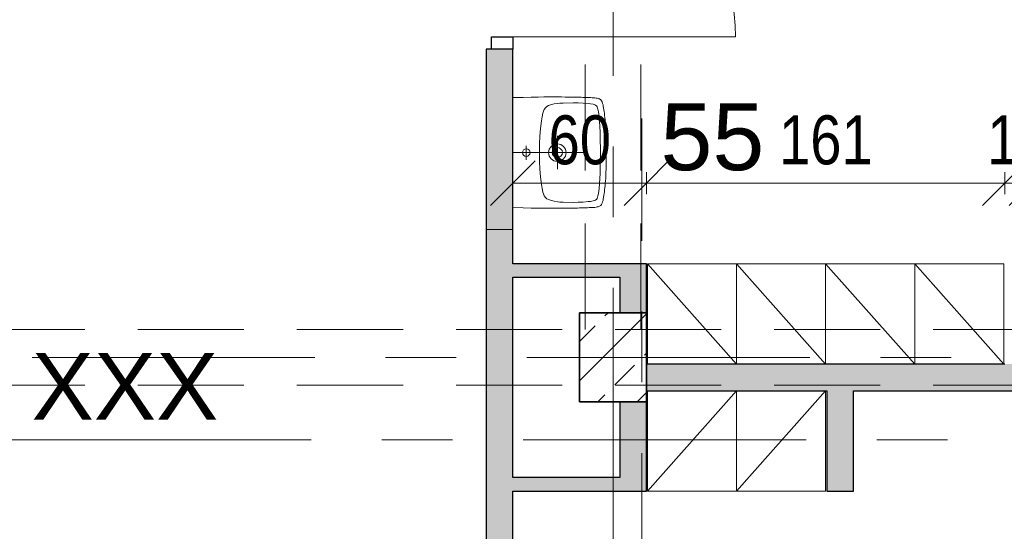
# Model space of a CAD drawing. Header units: centimetres. Extents: x -1743 to 21705, y -8842 to 3590.
# Tile 13 of 44: x 321 to 763, y 330 to 560. Entities that reach past the tile are written whole.
import ezdxf

# ---------------------------------------------------------------- set-up
doc = ezdxf.new("R2010")
doc.units = ezdxf.units.CM
doc.linetypes.add('Oś', pattern=[222.25, 127, -31.75, 31.75, -31.75])
doc.linetypes.add('Ukryte', pattern=[71.438, 47.625, -23.813])
for name, color, linetype, lineweight in [('A-ANNO-DIMS', 211, 'Continuous', 13), ('A-ANNO-DIMS-100', 211, 'Continuous', 13), ('A-DETL-GENF', 92, 'Continuous', 9), ('A-DETL-HDLN', 90, 'Ukryte', 9), ('A-DETL-MEDM', 33, 'Continuous', 25), ('A-DOOR', 31, 'Continuous', 13), ('A-WALL', 113, 'Continuous', 13), ('P-SANR-FIXT', 6, 'Continuous', 9), ('Q-SPCQ', 91, 'Continuous', 9), ('S-COLS', 52, 'Continuous', 9), ('S-GRID', 1, 'Continuous', 13), ('S-GRID-IDEN', 1, 'Continuous', 13)]:
    doc.layers.add(name, color=color, linetype=linetype, lineweight=lineweight)
doc.styles.add('Arial Narrow_2', font='ARIALN.TTF', dxfattribs={"height": 22})
doc.styles.add('Arial_1', font='arial.ttf', dxfattribs={"height": 30})
doc.dimstyles.new('Diagonal_1_100__0_1__1', dxfattribs={"dimscale": 30.48, "dimtxt": 22.515481, "dimasz": 0.656168, "dimexe": 0.164042, "dimexo": 0.0625, "dimgap": 0.065617, "dimtad": 1, "dimdec": 1, "dimrnd": 0.1, "dimdsep": 46, "dimtxsty": 'Arial Narrow_2', "dimblk1": 'OBLIQUE', "dimblk2": 'OBLIQUE', "dimsah": 1, "dimcen": 0.09, "dimazin": 0, "dimtfac": 1, "dimtdec": 4, "dimtix": 1, "dimtmove": 0, "dimatfit": 3, "dimfxl": 0.164042, "dimfxlon": 1, "dimtvp": 1, "dimtolj": 1, "dimtzin": 0, "dimarcsym": 2})

# ---------------------------------------------------------------- blocks, each defined once
blk = doc.blocks.new('Pawilon F_rvt-1-6_piętro IV __13_80 m_ - stan istniejący')
at = {"layer": 'S-GRID', "linetype": 'Oś'}
for p, q in [((600.38, -206.1), (600.38, 515.63)), ((102.59, 371.33), (1638.19, 371.33))]:
    blk.add_line(p, q, dxfattribs=at)
at = {"layer": 'S-GRID-IDEN', "insert": (632.03, 507.21), "char_height": 30, "width": 48.3, "attachment_point": 5, "line_spacing_factor": 0.936439, "style": 'Arial_1'}
blk.add_mtext('\\pxqc,t4.23333,8.46667,12.7,16.93333,21.16667,25.4,29.63333,33.86667,38.1,42.33333,46.56667,50.8,55.03333,59.26667,63.5,67.73333,71.96667,76.2,80.43333,84.66667,88.9,93.13333,97.36667,101.6,105.83333,110.06667,114.3,118.53333,122.76667,127,131.23333,135.46667;{55}', dxfattribs=at)
blk = doc.blocks.new('Pawilon E_rvt-1-6_piętro IV __13_80 m_ - stan istniejący')
at = {"layer": 'S-GRID', "linetype": 'Oś'}
blk.add_line((368.01, 371.33), (-1702.93, 371.33), dxfattribs=at)
at = {"layer": 'S-GRID-IDEN', "insert": (368.19, 395.39), "char_height": 30, "width": 82, "attachment_point": 5, "line_spacing_factor": 0.936439, "style": 'Arial_1'}
blk.add_mtext('\\pxqc,t4.23333,8.46667,12.7,16.93333,21.16667,25.4,29.63333,33.86667,38.1,42.33333,46.56667,50.8,55.03333,59.26667,63.5,67.73333,71.96667,76.2,80.43333,84.66667,88.9,93.13333,97.36667,101.6,105.83333,110.06667,114.3,118.53333,122.76667,127,131.23333,135.46667;{XXX}', dxfattribs=at)
blk = doc.blocks.new('DRZWI 1S - automatyczna etykieta - Drzwi 100-2252159-6_piętro IV __13_80 m_ - stan istniejący')
at = {"layer": 'A-DETL-GENF'}
for p, q in [((-55.5, 6), (-55.5, -3.5)), ((-50, 6), (-55.5, 6)), ((-50, -3.5), (-50, 6)), ((55.5, 6), (50, 6)), ((50, 6), (50, -3.5)), ((55.5, -3.5), (55.5, 6)), ((-55.5, -3.5), (-50, -3.5)), ((50, -3.5), (55.5, -3.5))]:
    blk.add_line(p, q, dxfattribs=at)
at = {"layer": 'A-DETL-MEDM'}
for p, q in [((-50, 6), (-55.5, 6)), ((-55.5, 6), (-55.5, -3.5)), ((-50, -3.5), (-50, 6)), ((50, -3.5), (50, 6)), ((50, 6), (55.5, 6)), ((55.5, 6), (55.5, -3.5)), ((-55.5, -3.5), (-50, -3.5)), ((55.5, -3.5), (50, -3.5))]:
    blk.add_line(p, q, dxfattribs=at)
at = {"layer": 'A-DOOR'}
blk.add_line((50, 6), (50, 106), dxfattribs=at)
blk.add_arc((50, 6), 100, 90, 180, dxfattribs=at)
blk = doc.blocks.new('M_Concrete-rengular-Column - 300 x 400mm-V25-6_piętro IV __13_80 m_ - stan istniejący')
at = {"layer": 'S-COLS'}
h = blk.add_hatch(dxfattribs=at)
h.set_pattern_fill('FP_30', color=256, style=0, pattern_type=2)
h.set_pattern_definition([(45, (-587.377, -408.326), (-17.6777, 17.6777), []), (45, (-569.7, -408.326), (-17.6777, 17.6777), [12.5, -6.25])])
h.paths.add_polyline_path([(15, -20), (15, 20), (-15, 20), (-15, -20)], flags=0)
at = {"layer": 'S-COLS', "lineweight": 35}
for p, q in [((15, 20), (-15, 20)), ((-15, 20), (-15, -20)), ((15, -20), (15, 20)), ((-15, -20), (15, -20))]:
    blk.add_line(p, q, dxfattribs=at)
blk = doc.blocks.new('Szafa1 - 45 cm-1791407-6_piętro IV __13_80 m_ - stan istniejący')
at = {"layer": 'Q-SPCQ'}
for p, q in [((-7.5, 51), (32.5, 6)), ((-7.5, 6), (-7.5, 51)), ((-7.5, 51), (32.5, 51)), ((32.5, 51), (32.5, 6))]:
    blk.add_line(p, q, dxfattribs=at)
blk = doc.blocks.new('Szafa1 - 45 cm-1791408-6_piętro IV __13_80 m_ - stan istniejący')
at = {"layer": 'Q-SPCQ'}
for p, q in [((-7.5, -51), (32.5, -6)), ((-7.5, -6), (-7.5, -51)), ((32.5, -51), (32.5, -6)), ((-7.5, -51), (32.5, -51))]:
    blk.add_line(p, q, dxfattribs=at)
blk = doc.blocks.new('Umywalka koło Nova Pro - Pro 50-1205816-6_piętro IV __13_80 m_ - stan istniejący')
at = {"layer": 'P-SANR-FIXT'}
for p, q in [((-11.92, 43.87), (-11.82, 44.38)), ((-11.82, 44.38), (-11.71, 44.67)), ((-11.6, 44.96), (-11.79, 44.38)), ((-11.71, 44.67), (-11.6, 44.96)), ((-11.6, 44.96), (-11.26, 45.47)), ((-11.26, 45.47), (-11.6, 44.96)), ((-11.26, 45.47), (-10.8, 45.84)), ((-10.8, 45.84), (-11.26, 45.47)), ((-10.8, 45.84), (-10.24, 46.11)), ((-10.24, 46.11), (-10.8, 45.84)), ((-10.24, 46.11), (-9.61, 46.32)), ((-9.61, 46.32), (-10.24, 46.11)), ((-9.61, 46.32), (-8.94, 46.51)), ((-8.94, 46.51), (-9.61, 46.32)), ((-8.94, 46.51), (-8.25, 46.64)), ((-8.25, 46.64), (-8.94, 46.51)), ((-8.25, 46.64), (-7.5, 46.8)), ((-7.5, 46.8), (-8.25, 46.64)), ((-7.5, 46.8), (-6.73, 46.91)), ((-6.73, 46.91), (-7.5, 46.8)), ((-6.97, 44.22), (-5.88, 44.43)), ((-6.73, 46.91), (-5.93, 47.04)), ((-5.93, 47.04), (-6.73, 46.91)), ((-5.93, 47.04), (-5.1, 47.15)), ((-5.1, 47.15), (-5.93, 47.04)), ((-5.88, 44.43), (-3.64, 44.75)), ((-5.1, 47.15), (-4.2, 47.25)), ((-4.2, 47.25), (-5.1, 47.15)), ((-4.2, 47.25), (-3.27, 47.36)), ((-3.27, 47.36), (-4.2, 47.25)), ((-3.64, 44.75), (-1.4, 44.94)), ((-3.27, 47.36), (-2.28, 47.44)), ((-2.28, 47.44), (-3.27, 47.36)), ((-2.28, 47.44), (-1.24, 47.52)), ((-1.24, 47.52), (-2.28, 47.44)), ((-1.4, 44.94), (3.1, 45.18)), ((-1.24, 47.52), (-0.15, 47.63)), ((-0.15, 47.63), (-1.24, 47.52)), ((-0.15, 47.63), (1.05, 47.71)), ((1.05, 47.71), (-0.15, 47.63)), ((1.05, 47.71), (2.3, 47.76)), ((2.3, 47.76), (1.05, 47.71)), ((2.3, 47.76), (3.66, 47.84)), ((3.66, 47.84), (2.3, 47.76)), ((3.1, 45.18), (7.6, 45.31)), ((3.66, 47.84), (5.12, 47.89)), ((5.12, 47.89), (3.66, 47.84)), ((5.12, 47.89), (6.72, 47.95)), ((6.72, 47.95), (5.12, 47.89)), ((6.72, 47.95), (8.45, 47.97)), ((8.45, 47.97), (6.72, 47.95)), ((7.6, 45.31), (9.86, 45.39)), ((8.45, 47.97), (10.4, 48)), ((10.4, 48), (8.45, 47.97)), ((9.86, 45.39), (11.04, 45.42)), ((10.4, 48), (14.63, 48)), ((14.63, 48), (10.4, 48)), ((11.04, 45.42), (11.7, 45.42)), ((11.7, 45.42), (12.5, 45.44)), ((12.5, 45.44), (13.3, 45.42)), ((13.3, 45.42), (13.99, 45.42)), ((13.99, 45.42), (15.14, 45.39)), ((14.63, 48), (16.55, 47.97)), ((16.55, 47.97), (14.63, 48)), ((15.14, 45.39), (17.4, 45.31)), ((16.55, 47.97), (18.31, 47.95)), ((18.31, 47.95), (16.55, 47.97)), ((17.4, 45.31), (21.9, 45.18)), ((18.31, 47.95), (19.88, 47.89)), ((19.88, 47.89), (18.31, 47.95)), ((19.88, 47.89), (21.34, 47.84)), ((21.34, 47.84), (19.88, 47.89)), ((21.34, 47.84), (22.7, 47.76)), ((22.7, 47.76), (21.34, 47.84)), ((21.9, 45.18), (26.4, 44.94)), ((22.7, 47.76), (23.98, 47.71)), ((23.98, 47.71), (22.7, 47.76)), ((23.98, 47.71), (25.15, 47.63)), ((25.15, 47.63), (23.98, 47.71)), ((25.15, 47.63), (26.24, 47.52)), ((26.24, 47.52), (25.15, 47.63)), ((26.24, 47.52), (27.31, 47.44)), ((27.31, 47.44), (26.24, 47.52)), ((26.4, 44.94), (28.64, 44.75)), ((27.31, 47.44), (28.29, 47.36)), ((28.29, 47.36), (27.31, 47.44)), ((28.29, 47.36), (29.23, 47.25)), ((29.23, 47.25), (28.29, 47.36)), ((28.64, 44.75), (30.88, 44.43)), ((29.23, 47.25), (30.1, 47.15)), ((30.1, 47.15), (29.23, 47.25)), ((30.1, 47.15), (30.93, 47.04)), ((30.93, 47.04), (30.1, 47.15)), ((30.88, 44.43), (31.97, 44.22)), ((30.93, 47.04), (31.76, 46.91)), ((31.76, 46.91), (30.93, 47.04)), ((31.76, 46.91), (32.5, 46.8)), ((32.5, 46.8), (31.76, 46.91)), ((32.5, 46.8), (33.25, 46.64)), ((33.25, 46.64), (32.5, 46.8)), ((33.25, 46.64), (33.97, 46.51)), ((33.97, 46.51), (33.25, 46.64)), ((33.97, 46.51), (34.63, 46.32)), ((34.63, 46.32), (33.97, 46.51)), ((34.63, 46.32), (35.24, 46.11)), ((35.24, 46.11), (34.63, 46.32)), ((35.24, 46.11), (35.8, 45.84)), ((35.8, 45.84), (35.24, 46.11)), ((35.8, 45.84), (36.28, 45.47)), ((36.28, 45.47), (35.8, 45.84)), ((36.28, 45.47), (36.6, 44.96)), ((36.6, 44.96), (36.28, 45.47)), ((36.6, 44.96), (36.82, 44.38)), ((36.82, 44.38), (36.92, 43.87)), ((-12.24, 39.61), (-12.22, 40.28)), ((-12.22, 40.28), (-12.19, 40.94)), ((-12.19, 40.94), (-12.16, 41.58)), ((-12.16, 41.58), (-12.14, 42.22)), ((-12.14, 42.22), (-12.08, 42.81)), ((-12.08, 42.81), (-12, 43.37)), ((-12, 43.37), (-11.92, 43.87)), ((-9.71, 37.56), (-9.53, 39.82)), ((-9.53, 39.82), (-9.39, 40.94)), ((-9.39, 40.94), (-9.21, 42.03)), ((-9.21, 42.03), (-9.05, 42.59)), ((-9.05, 42.59), (-8.86, 43.1)), ((-8.86, 43.1), (-8.7, 43.34)), ((-8.7, 43.34), (-8.51, 43.55)), ((-8.51, 43.55), (-8.03, 43.85)), ((-8.03, 43.85), (-7.53, 44.06)), ((-7.53, 44.06), (-6.97, 44.22)), ((31.97, 44.22), (32.53, 44.06)), ((32.53, 44.06), (33.06, 43.85)), ((33.06, 43.85), (33.54, 43.55)), ((33.54, 43.55), (33.73, 43.34)), ((33.73, 43.34), (33.86, 43.1)), ((33.86, 43.1), (34.07, 42.59)), ((34.07, 42.59), (34.21, 42.03)), ((34.21, 42.03), (34.39, 40.94)), ((34.39, 40.94), (34.53, 39.82)), ((34.53, 39.82), (34.71, 37.56)), ((36.92, 43.87), (37.03, 43.37)), ((37.03, 43.37), (37.08, 42.81)), ((37.08, 42.81), (37.14, 42.22)), ((37.14, 42.22), (37.16, 41.58)), ((37.16, 41.58), (37.19, 40.94)), ((37.19, 40.94), (37.22, 40.28)), ((37.22, 40.28), (37.24, 39.61)), ((-12.38, 35.06), (-12.35, 35.88)), ((-12.35, 36.65), (-12.32, 37.43)), ((-12.35, 35.88), (-12.35, 36.65)), ((-12.32, 37.43), (-12.3, 38.17)), ((-12.3, 38.17), (-12.27, 38.89)), ((-12.27, 38.89), (-12.24, 39.61)), ((-9.79, 35.32), (-9.71, 37.56)), ((12.5, 6), (12.5, 38)), ((34.71, 37.56), (34.82, 35.32)), ((37.24, 39.61), (37.27, 38.89)), ((37.27, 38.89), (37.3, 38.17)), ((37.3, 38.17), (37.32, 37.43)), ((37.32, 37.43), (37.35, 36.65)), ((37.35, 36.65), (37.35, 35.88)), ((37.35, 35.88), (37.38, 35.06)), ((-12.46, 30.5), (-12.43, 31.46)), ((-12.43, 32.39), (-12.4, 33.3)), ((-12.43, 31.46), (-12.43, 32.39)), ((-12.4, 33.88), (-12.38, 35.06)), ((-12.4, 33.3), (-12.4, 33.88)), ((-9.84, 33.06), (-9.79, 35.32)), ((-9.76, 28.56), (-9.84, 33.06)), ((34.84, 33.06), (34.76, 28.56)), ((34.82, 35.32), (34.84, 33.06)), ((37.38, 35.06), (37.4, 33.88)), ((37.4, 33.88), (37.43, 33.3)), ((37.43, 33.3), (37.43, 32.39)), ((37.43, 32.39), (37.46, 31.46)), ((37.46, 31.46), (37.46, 30.5)), ((-12.48, 27.81), (-12.46, 29.49)), ((-12.48, 26.13), (-12.48, 27.81)), ((-12.46, 29.49), (-12.46, 30.5)), ((-9.74, 27.87), (-9.76, 28.56)), ((-9.71, 27.55), (-9.74, 27.87)), ((-9.69, 27.15), (-9.71, 27.55)), ((-9.61, 26.27), (-9.69, 27.15)), ((34.69, 27.15), (34.63, 26.27)), ((34.71, 27.55), (34.69, 27.15)), ((34.74, 27.87), (34.71, 27.55)), ((34.76, 28.56), (34.74, 27.87)), ((37.46, 30.5), (37.48, 29.49)), ((37.48, 29.49), (37.48, 27.81)), ((37.48, 27.81), (37.51, 26.13)), ((-12.51, 24.3), (-12.48, 26.13)), ((-12.48, 22.27), (-12.51, 24.3)), ((-12.48, 19.98), (-12.48, 22.27)), ((-9.37, 24.54), (-9.61, 26.27)), ((-8.91, 22.86), (-9.37, 24.54)), ((-8.62, 22.03), (-8.91, 22.86)), ((20.01, 26), (5.01, 26)), ((33.91, 22.86), (33.62, 22.03)), ((34.37, 24.54), (33.91, 22.86)), ((34.63, 26.27), (34.37, 24.54)), ((37.51, 22.27), (37.48, 19.98)), ((37.51, 26.13), (37.51, 22.27)), ((-12.45, 17.35), (-12.48, 19.98)), ((-8.19, 21.26), (-8.62, 22.03)), ((-7.93, 20.91), (-8.19, 21.26)), ((-7.61, 20.62), (-7.93, 20.91)), ((-6.89, 20.14), (-7.61, 20.62)), ((-6.09, 19.8), (-6.89, 20.14)), ((-5.24, 19.53), (-6.09, 19.8)), ((-3.53, 19.16), (-5.24, 19.53)), ((-1.83, 18.89), (-3.53, 19.16)), ((1.66, 18.49), (-1.83, 18.89)), ((5.15, 18.2), (1.66, 18.49)), ((8.64, 18.06), (5.15, 18.2)), ((10.37, 18.01), (8.64, 18.06)), ((14.63, 18.01), (10.37, 18.01)), ((16.36, 18.06), (14.63, 18.01)), ((19.88, 18.2), (16.36, 18.06)), ((23.34, 18.49), (19.88, 18.2)), ((26.83, 18.89), (23.34, 18.49)), ((28.56, 19.16), (26.83, 18.89)), ((30.26, 19.53), (28.56, 19.16)), ((31.09, 19.8), (30.26, 19.53)), ((31.89, 20.14), (31.09, 19.8)), ((32.61, 20.62), (31.89, 20.14)), ((32.93, 20.91), (32.61, 20.62)), ((33.19, 21.26), (32.93, 20.91)), ((33.62, 22.03), (33.19, 21.26)), ((37.48, 19.98), (37.45, 17.35)), ((-12.4, 14.28), (-12.45, 17.35)), ((-12.32, 10.58), (-12.4, 14.28)), ((37.4, 14.28), (37.32, 10.58)), ((37.45, 17.35), (37.4, 14.28)), ((-12.19, 6), (-12.32, 10.58)), ((15.72, 12.02), (9.46, 12.02)), ((37.32, 10.58), (37.19, 6))]:
    blk.add_line(p, q, dxfattribs=at)
for centre, radius in [((12.51, 26), 3.92), ((12.51, 26), 2.28), ((12.5, 12.02), 1.72)]:
    blk.add_circle(centre, radius, dxfattribs=at)
blk = doc.blocks.new('DIMBLOCK173-6_piętro IV __13_80 m_ - stan istniejący')
at = {"layer": 'A-ANNO-DIMS-100'}
for p, q in [((763.38, 486.62), (773.38, 496.62)), ((775.38, 486.62), (785.38, 496.62)), ((763.38, 481.62), (763.38, 491.62)), ((775.38, 481.62), (775.38, 491.62)), ((763.38, 486.62), (753.38, 476.62)), ((775.38, 486.62), (763.38, 486.62)), ((763.38, 486.62), (763.38, 481.62)), ((775.38, 486.62), (765.38, 476.62)), ((775.38, 486.62), (775.38, 481.62))]:
    blk.add_line(p, q, dxfattribs=at)
at = {"layer": 'A-ANNO-DIMS-100', "color": 0, "insert": (755.44, 517.06), "char_height": 22, "width": 33.4516, "attachment_point": 1, "line_spacing_factor": 0.974696, "style": 'Arial Narrow_2'}
blk.add_mtext('12', dxfattribs=at)
blk = doc.blocks.new('_Oblique')
at = {"color": 0, "linetype": 'ByBlock', "lineweight": -2}
blk.add_line((-0.5, -0.5), (0.5, 0.5), dxfattribs=at)
blk = doc.blocks.new('DIMBLOCK174-6_piętro IV __13_80 m_ - stan istniejący')
at = {"layer": 'A-ANNO-DIMS-100'}
for p, q in [((602.38, 486.62), (612.38, 496.62)), ((763.38, 486.62), (773.38, 496.62)), ((602.38, 481.62), (602.38, 491.62)), ((763.38, 481.62), (763.38, 491.62)), ((602.38, 486.62), (592.38, 476.62)), ((763.38, 486.62), (602.38, 486.62)), ((602.38, 486.62), (602.38, 481.62)), ((763.38, 486.62), (753.38, 476.62)), ((763.38, 486.62), (763.38, 481.62))]:
    blk.add_line(p, q, dxfattribs=at)
at = {"layer": 'A-ANNO-DIMS-100', "color": 0, "insert": (661.97, 517.06), "char_height": 22, "width": 50.1774, "attachment_point": 1, "line_spacing_factor": 0.974696, "style": 'Arial Narrow_2'}
blk.add_mtext('161', dxfattribs=at)
blk = doc.blocks.new('DIMBLOCK175-6_piętro IV __13_80 m_ - stan istniejący')
at = {"layer": 'A-ANNO-DIMS-100'}
for p, q in [((542.38, 486.62), (552.38, 496.62)), ((602.38, 486.62), (612.38, 496.62)), ((542.38, 481.62), (542.38, 491.62)), ((602.38, 481.62), (602.38, 491.62)), ((542.38, 486.62), (532.38, 476.62)), ((602.38, 486.62), (542.38, 486.62)), ((542.38, 486.62), (542.38, 481.62)), ((602.38, 486.62), (592.38, 476.62)), ((602.38, 486.62), (602.38, 481.62))]:
    blk.add_line(p, q, dxfattribs=at)
at = {"layer": 'A-ANNO-DIMS-100', "color": 0, "insert": (558.44, 517.06), "char_height": 22, "width": 33.4516, "attachment_point": 1, "line_spacing_factor": 0.974696, "style": 'Arial Narrow_2'}
blk.add_mtext('60', dxfattribs=at)

msp = doc.modelspace()

# ---------------------------------------------------------------- hatches: boundary and pattern name
at = {"layer": 'A-WALL'}
h = msp.add_hatch(color=9, dxfattribs=at)
h.paths.add_polyline_path([(532.88, 132.33), (542.38, 132.33), (542.38, 139.33), (530.38, 139.33), (530.38, 132.33)], flags=0)
h.paths.add_polyline_path([(542.38, 250.33), (542.38, 465.83), (530.38, 465.83), (530.38, 250.33), (532.88, 250.33)], flags=0)
h.paths.add_polyline_path([(542.38, 657.83), (542.38, 660.33), (530.38, 660.33), (530.38, 657.83), (532.88, 657.83)], flags=0)
h.paths.add_polyline_path([(542.38, 781.33), (542.38, 1102.83), (530.38, 1102.83), (530.38, 781.33)], flags=0)
h.paths.add_polyline_path([(530.38, 1312.83), (542.38, 1312.83), (542.38, 1431.33), (530.38, 1431.33)], flags=0)
h.paths.add_polyline_path([(542.38, 1633.83), (542.38, 2022.83), (530.38, 2022.83), (530.38, 1633.83), (532.88, 1633.83)], flags=0)
h.paths.add_polyline_path([(532.88, 2173.83), (542.38, 2173.83), (542.38, 2458.83), (530.38, 2458.83), (530.38, 2173.83)], flags=0)
h.paths.add_polyline_path([(530.38, 2593.83), (542.38, 2593.83), (542.38, 2824.33), (530.38, 2824.33), (530.38, 2634.26)], flags=0)
for points in [[(532.88, 465.83), (542.38, 465.83), (542.38, 546.83), (530.38, 546.83), (530.38, 465.83)], [(590.38, 444.33), (590.38, 450.33), (542.38, 450.33), (542.38, 444.33)], [(590.38, 428.33), (602.38, 428.33), (602.38, 450.33), (590.38, 450.33), (590.38, 444.33)], [(736.44, 393.33), (775.38, 393.33), (775.38, 405.33), (602.38, 405.33), (602.38, 393.33), (695.38, 393.33)], [(695.38, 348.33), (695.38, 393.33), (683.38, 393.33), (683.38, 348.33)], [(590.38, 348.33), (602.38, 348.33), (602.38, 388.33), (590.38, 388.33), (590.38, 354.33)], [(590.38, 348.33), (590.38, 354.33), (542.38, 354.33), (542.38, 348.33)]]:
    msp.add_hatch(color=9, dxfattribs=at).paths.add_polyline_path(points, flags=0)

# ---------------------------------------------------------------- linework, layer by layer
at = {"layer": 'A-DETL-HDLN'}
for p, q in [((574.88, 420.83), (574.88, 2793.33)), ((599.88, 420.83), (599.88, 2793.33)), ((-1197.62, 420.83), (1172.38, 420.83)), ((-1197.62, 395.83), (1172.38, 395.83))]:
    msp.add_line(p, q, dxfattribs=at)
at = {"layer": 'A-WALL', "color": 7, "lineweight": 25}
for p, q in [((530.38, 546.83), (530.38, 250.33)), ((532.88, 546.83), (530.38, 546.83)), ((542.38, 450.33), (542.38, 546.83)), ((602.38, 450.33), (542.38, 450.33)), ((602.38, 428.33), (602.38, 450.33)), ((542.38, 354.33), (542.38, 444.33)), ((542.38, 444.33), (590.38, 444.33)), ((590.38, 444.33), (590.38, 428.33)), ((763.38, 405.33), (602.38, 405.33)), ((602.38, 393.33), (683.38, 393.33)), ((683.38, 393.33), (683.38, 348.33)), ((695.38, 348.33), (695.38, 393.33)), ((695.38, 393.33), (1172.38, 393.33)), ((590.38, 388.33), (590.38, 354.33)), ((602.38, 348.33), (602.38, 388.33)), ((590.38, 354.33), (542.38, 354.33)), ((542.38, 250.33), (542.38, 348.33)), ((542.38, 348.33), (602.38, 348.33)), ((683.38, 348.33), (695.38, 348.33))]:
    msp.add_line(p, q, dxfattribs=at)
at = {"layer": 'A-WALL'}
msp.add_line((542.38, 465.83), (530.38, 465.83), dxfattribs=at)
at = {"layer": 'S-GRID', "linetype": 'Oś'}
for p, q in [((587.38, 2884.27), (587.38, 27.13)), ((1342.46, 408.33), (-1368.76, 408.33))]:
    msp.add_line(p, q, dxfattribs=at)

# ---------------------------------------------------------------- block references
at = {"lineweight": 5}
for name in ['Pawilon E_rvt-1-6_piętro IV __13_80 m_ - stan istniejący', 'Pawilon F_rvt-1-6_piętro IV __13_80 m_ - stan istniejący']:
    msp.add_blockref(name, (0, 0), dxfattribs=at)
at = {"layer": 'A-DOOR', "rotation": 269.9999999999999}
msp.add_blockref('DRZWI 1S - automatyczna etykieta - Drzwi 100-2252159-6_piętro IV __13_80 m_ - stan istniejący', (536.38, 602.33), dxfattribs=at)
at = {"layer": 'P-SANR-FIXT', "rotation": 269.9999999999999}
msp.add_blockref('Umywalka koło Nova Pro - Pro 50-1205816-6_piętro IV __13_80 m_ - stan istniejący', (536.38, 512.83), dxfattribs=at)
at = {"layer": 'Q-SPCQ'}
for name, p in [('Szafa1 - 45 cm-1791407-6_piętro IV __13_80 m_ - stan istniejący', (610.38, 399.33)), ('Szafa1 - 45 cm-1791407-6_piętro IV __13_80 m_ - stan istniejący', (650.38, 399.33)), ('Szafa1 - 45 cm-1791407-6_piętro IV __13_80 m_ - stan istniejący', (690.38, 399.33)), ('Szafa1 - 45 cm-1791407-6_piętro IV __13_80 m_ - stan istniejący', (730.38, 399.33)), ('Szafa1 - 45 cm-1791408-6_piętro IV __13_80 m_ - stan istniejący', (610.38, 399.33)), ('Szafa1 - 45 cm-1791408-6_piętro IV __13_80 m_ - stan istniejący', (650.38, 399.33))]:
    msp.add_blockref(name, p, dxfattribs=at)
at = {"layer": 'S-COLS'}
msp.add_blockref('M_Concrete-rengular-Column - 300 x 400mm-V25-6_piętro IV __13_80 m_ - stan istniejący', (587.38, 408.33), dxfattribs=at)

# ---------------------------------------------------------------- dimensions: what is measured, and where the dimension line sits
at = {"layer": 'A-ANNO-DIMS'}
for base, p1, p2, override, picture, middle in [((542.38, 486.62), (602.38, 481.62), (542.38, 481.62), {"dimpost": '<>', "dimfxl": 60}, 'DIMBLOCK175-6_piętro IV __13_80 m_ - stan istniejący', (572.38, 499.85)), ((602.38, 486.62), (763.38, 481.62), (602.38, 481.62), {"dimpost": '<>', "dimfxl": 161}, 'DIMBLOCK174-6_piętro IV __13_80 m_ - stan istniejący', (682.88, 499.85)), ((763.38, 486.62), (775.38, 481.62), (763.38, 481.62), {"dimpost": '<>', "dimfxl": 12}, 'DIMBLOCK173-6_piętro IV __13_80 m_ - stan istniejący', (769.38, 499.67))]:
    dim = msp.add_linear_dim(base=base, p1=p1, p2=p2, angle=0, dimstyle='Diagonal_1_100__0_1__1', override=override, dxfattribs=at)
    dim.commit()
    dim.dimension.update_dxf_attribs({"geometry": picture, "text_midpoint": middle})

doc.saveas('drawing.dxf')
